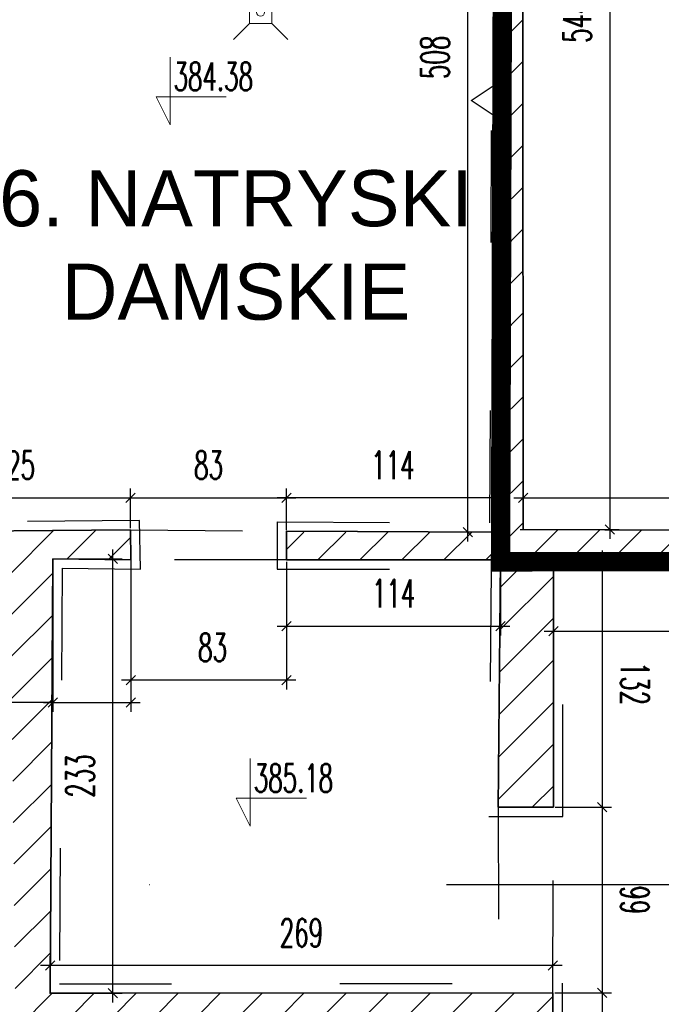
# Model space of a CAD drawing. Header units: millimetres. Extents: x 19887 to 192597, y -14203 to 39042.
# Tile 128 of 256: x 41244 to 41738, y -9358 to -8599. Entities that reach past the tile are written whole.
import ezdxf

# ---------------------------------------------------------------- set-up
doc = ezdxf.new("R2010")
doc.units = ezdxf.units.MM
for name, pattern in [('ACAD_ISO03W100', [30, 12, -18]), ('CONTINOUS', [0]), ('DASHED2', [9.525, 6.35, -3.175]), ('KRESKAKROPKA', [25.4, 12.7, -6.35, 0, -6.35])]:
    doc.linetypes.add(name, pattern=pattern)
doc.layers.get('Defpoints').update_dxf_attribs({"color": 4})
for name, color, linetype in [('A_DBA-RAMKI', 6, 'Continuous'), ('A_DBA_WPUSTY SAN', 150, 'Continuous'), ('Basen_rzut_poziom_1_widok', 252, 'Continuous'), ('Osie przekroj', 252, 'Continuous'), ('Sufit podwieszany', 252, 'Continuous'), ('Wymiarowanie', 3, 'Continuous'), ('Wypełnienie', 252, 'Continuous')]:
    doc.layers.add(name, color=color, linetype=linetype)
for name, color, linetype, lineweight in [('A_DBA_URZADZENIA SANITARNE', 5, 'Continuous', 25), ('Basen_rzut_poziom_1_obrys', 252, 'Continuous', 35), ('koty wysokościowe', 252, 'Continuous', 0)]:
    doc.layers.add(name, color=color, linetype=linetype, lineweight=lineweight)
doc.styles.add('ARIAL', font='arial.ttf')
doc.styles.add('ROMANS', font='romans.shx', dxfattribs={"width": 0.6})
doc.styles.get("Standard").update_dxf_attribs({"font": 'arial.ttf'})
doc.dimstyles.new('000001FB70622F18', dxfattribs={"dimtxt": 20, "dimasz": 5, "dimexe": 5, "dimexo": 1, "dimgap": 20, "dimtad": 1, "dimtoh": 1, "dimdec": 0, "dimtxsty": 'Standard', "dimblk": 'OBLIQUE', "dimcen": 0, "dimdle": 5, "dimclrd": 252, "dimclre": 252, "dimclrt": 252, "dimadec": 0, "dimazin": 0, "dimtfac": 1, "dimtdec": 0, "dimtmove": 0, "dimatfit": 3, "dimldrblk": 'OBLIQUE', "dimfxl": 150, "dimfxlon": 1, "dimlwd": 25, "dimlwe": 25, "dimarcsym": 1})
pattern_1 = [(45, (3252.028, -2175.285), (-11.22532, 11.22532), [])]

# ---------------------------------------------------------------- blocks, each defined once
blk = doc.blocks.new('_Oblique')
at = {"color": 0, "linetype": 'ByBlock', "lineweight": -2}
blk.add_line((-0.5, -0.5), (0.5, 0.5), dxfattribs=at)
blk = doc.blocks.new('*D633')
at = {"layer": 'Defpoints', "color": 0}
for p in [(3756.04, -3077.15), (4422.19, -3077.15), (4422.19, -3115.23)]:
    blk.add_point(p, dxfattribs=at)
at = {"layer": 'Wymiarowanie', "color": 252, "linetype": 'Continuous', "lineweight": 25}
for p, q in [((3756.04, -3078.15), (3756.04, -3120.23)), ((4422.19, -3078.15), (4422.19, -3120.23)), ((3751.04, -3115.23), (4427.19, -3115.23))]:
    blk.add_line(p, q, dxfattribs=at)
at = {"layer": 'Wymiarowanie', "color": 252, "linetype": 'ByBlock', "lineweight": 25, "xscale": 5, "yscale": 5, "zscale": 5, "rotation": 180}
blk.add_blockref('_Oblique', (3756.04, -3115.23), dxfattribs=at)
at = {"layer": 'Wymiarowanie', "color": 252, "linetype": 'ByBlock', "lineweight": 25, "xscale": 5, "yscale": 5, "zscale": 5}
blk.add_blockref('_Oblique', (4422.19, -3115.23), dxfattribs=at)
at = {"layer": 'Wymiarowanie', "color": 252, "insert": (4089.12, -3097.73), "char_height": 15, "attachment_point": 5, "style": 'ROMANS'}
blk.add_mtext('666', dxfattribs=at)
blk = doc.blocks.new('*D602')
at = {"layer": 'Defpoints', "color": 0}
for p in [(3488.31, -3076.48), (3530.1, -3075.75), (3530.1, -3153.41)]:
    blk.add_point(p, dxfattribs=at)
at = {"layer": 'Wymiarowanie', "color": 252, "linetype": 'Continuous', "lineweight": 25}
for p, q in [((3488.31, -3077.48), (3488.31, -3158.41)), ((3530.1, -3076.75), (3530.1, -3158.41)), ((3488.31, -3153.41), (3218.21, -3153.41)), ((3483.31, -3153.41), (3535.1, -3153.41))]:
    blk.add_line(p, q, dxfattribs=at)
at = {"layer": 'Wymiarowanie', "color": 252, "linetype": 'ByBlock', "lineweight": 25, "xscale": 5, "yscale": 5, "zscale": 5, "rotation": 180}
blk.add_blockref('_Oblique', (3488.31, -3153.41), dxfattribs=at)
at = {"layer": 'Wymiarowanie', "color": 252, "linetype": 'ByBlock', "lineweight": 25, "xscale": 5, "yscale": 5, "zscale": 5}
blk.add_blockref('_Oblique', (3530.1, -3153.41), dxfattribs=at)
at = {"layer": 'Wymiarowanie', "color": 252, "insert": (3235.5, -3135.91), "char_height": 15, "attachment_point": 5, "style": 'ROMANS'}
blk.add_mtext('42', dxfattribs=at)
blk = doc.blocks.new('*D626')
at = {"layer": 'Defpoints', "color": 0}
for p in [(3613.33, -3077.15), (3727.79, -3077.15), (3727.79, -3112.64)]:
    blk.add_point(p, dxfattribs=at)
at = {"layer": 'Wymiarowanie', "color": 252, "linetype": 'Continuous', "lineweight": 25}
for p, q in [((3613.33, -3078.15), (3613.33, -3117.64)), ((3727.79, -3078.15), (3727.79, -3117.64)), ((3608.33, -3112.64), (3732.79, -3112.64))]:
    blk.add_line(p, q, dxfattribs=at)
at = {"layer": 'Wymiarowanie', "color": 252, "linetype": 'ByBlock', "lineweight": 25, "xscale": 5, "yscale": 5, "zscale": 5, "rotation": 180}
blk.add_blockref('_Oblique', (3613.33, -3112.64), dxfattribs=at)
at = {"layer": 'Wymiarowanie', "color": 252, "linetype": 'ByBlock', "lineweight": 25, "xscale": 5, "yscale": 5, "zscale": 5}
blk.add_blockref('_Oblique', (3727.79, -3112.64), dxfattribs=at)
at = {"layer": 'Wymiarowanie', "color": 252, "insert": (3670.56, -3095.14), "char_height": 15, "attachment_point": 5, "style": 'ROMANS'}
blk.add_mtext('114', dxfattribs=at)
blk = doc.blocks.new('*D613')
at = {"layer": 'Defpoints', "color": 0}
for p in [(3530.1, -3075.75), (3613.33, -3077.15), (3530.1, -3141.54)]:
    blk.add_point(p, dxfattribs=at)
at = {"layer": 'Wymiarowanie', "color": 252, "linetype": 'Continuous', "lineweight": 25}
for p, q in [((3530.1, -3076.75), (3530.1, -3146.54)), ((3613.33, -3078.15), (3613.33, -3146.54)), ((3618.33, -3141.54), (3525.1, -3141.54))]:
    blk.add_line(p, q, dxfattribs=at)
at = {"layer": 'Wymiarowanie', "color": 252, "linetype": 'ByBlock', "lineweight": 25, "xscale": 5, "yscale": 5, "zscale": 5, "rotation": 180}
blk.add_blockref('_Oblique', (3530.1, -3141.54), dxfattribs=at)
at = {"layer": 'Wymiarowanie', "color": 252, "linetype": 'ByBlock', "lineweight": 25, "xscale": 5, "yscale": 5, "zscale": 5}
blk.add_blockref('_Oblique', (3613.33, -3141.54), dxfattribs=at)
at = {"layer": 'Wymiarowanie', "color": 252, "insert": (3573.74, -3124.04), "char_height": 15, "attachment_point": 5, "style": 'ROMANS'}
blk.add_mtext('83', dxfattribs=at)
blk = doc.blocks.new('*D593')
at = {"layer": 'Defpoints', "color": 0}
for p in [(3529.84, -3043.96), (3529.84, -3061.07), (3404.67, -3062.06)]:
    blk.add_point(p, dxfattribs=at)
at = {"layer": 'Wymiarowanie', "color": 252, "linetype": 'Continuous', "lineweight": 25}
for p, q in [((3404.67, -3061.06), (3404.67, -3038.96)), ((3529.84, -3060.07), (3529.84, -3038.96)), ((3399.67, -3043.96), (3534.84, -3043.96))]:
    blk.add_line(p, q, dxfattribs=at)
at = {"layer": 'Wymiarowanie', "color": 252, "linetype": 'ByBlock', "lineweight": 25, "xscale": 5, "yscale": 5, "zscale": 5, "rotation": 180}
blk.add_blockref('_Oblique', (3404.67, -3043.96), dxfattribs=at)
at = {"layer": 'Wymiarowanie', "color": 252, "linetype": 'ByBlock', "lineweight": 25, "xscale": 5, "yscale": 5, "zscale": 5}
blk.add_blockref('_Oblique', (3529.84, -3043.96), dxfattribs=at)
at = {"layer": 'Wymiarowanie', "color": 252, "insert": (3467.26, -3026.46), "char_height": 15, "attachment_point": 5, "style": 'ROMANS'}
blk.add_mtext('125', dxfattribs=at)
blk = doc.blocks.new('*D793')
at = {"layer": 'Defpoints', "color": 0}
for p in [(3613.33, -3043.96), (3529.84, -3061.07), (3613.33, -3061.79)]:
    blk.add_point(p, dxfattribs=at)
at = {"layer": 'Wymiarowanie', "color": 252, "linetype": 'Continuous', "lineweight": 25}
for p, q in [((3529.84, -3060.07), (3529.84, -3038.96)), ((3613.33, -3060.79), (3613.33, -3038.96)), ((3524.84, -3043.96), (3618.33, -3043.96))]:
    blk.add_line(p, q, dxfattribs=at)
at = {"layer": 'Wymiarowanie', "color": 252, "linetype": 'ByBlock', "lineweight": 25, "xscale": 5, "yscale": 5, "zscale": 5, "rotation": 180}
blk.add_blockref('_Oblique', (3529.84, -3043.96), dxfattribs=at)
at = {"layer": 'Wymiarowanie', "color": 252, "linetype": 'ByBlock', "lineweight": 25, "xscale": 5, "yscale": 5, "zscale": 5}
blk.add_blockref('_Oblique', (3613.33, -3043.96), dxfattribs=at)
at = {"layer": 'Wymiarowanie', "color": 252, "insert": (3571.59, -3026.46), "char_height": 15, "attachment_point": 5, "style": 'ROMANS'}
blk.add_mtext('83', dxfattribs=at)
blk = doc.blocks.new('*D630')
at = {"layer": 'Defpoints', "color": 0}
for p in [(3613.33, -3043.96), (3613.33, -3062.26), (3727.03, -3062.26)]:
    blk.add_point(p, dxfattribs=at)
at = {"layer": 'Wymiarowanie', "color": 252, "linetype": 'Continuous', "lineweight": 25}
for p, q in [((3613.33, -3061.26), (3613.33, -3038.96)), ((3727.03, -3061.26), (3727.03, -3038.96)), ((3732.03, -3043.96), (3608.33, -3043.96))]:
    blk.add_line(p, q, dxfattribs=at)
at = {"layer": 'Wymiarowanie', "color": 252, "linetype": 'ByBlock', "lineweight": 25, "xscale": 5, "yscale": 5, "zscale": 5, "rotation": 180}
blk.add_blockref('_Oblique', (3613.33, -3043.96), dxfattribs=at)
at = {"layer": 'Wymiarowanie', "color": 252, "linetype": 'ByBlock', "lineweight": 25, "xscale": 5, "yscale": 5, "zscale": 5}
blk.add_blockref('_Oblique', (3727.03, -3043.96), dxfattribs=at)
at = {"layer": 'Wymiarowanie', "color": 252, "insert": (3670.18, -3026.46), "char_height": 15, "attachment_point": 5, "style": 'ROMANS'}
blk.add_mtext('114', dxfattribs=at)
blk = doc.blocks.new('*D596')
at = {"layer": 'Defpoints', "color": 0}
for p in [(3710.23, -2553.99), (3729.42, -2553.99), (3727.03, -3062.26)]:
    blk.add_point(p, dxfattribs=at)
at = {"layer": 'Wymiarowanie', "color": 252, "linetype": 'Continuous', "lineweight": 25}
for p, q in [((3710.23, -3067.26), (3710.23, -2548.99)), ((3728.42, -2553.99), (3705.23, -2553.99)), ((3726.03, -3062.26), (3705.23, -3062.26))]:
    blk.add_line(p, q, dxfattribs=at)
at = {"layer": 'Wymiarowanie', "color": 252, "linetype": 'ByBlock', "lineweight": 25, "xscale": 5, "yscale": 5, "zscale": 5}
for p, rotation in [((3710.23, -2553.99), 90), ((3710.23, -3062.26), 270)]:
    blk.add_blockref('_Oblique', p, dxfattribs=dict(at, rotation=rotation))
at = {"layer": 'Wymiarowanie', "color": 252, "insert": (3692.73, -2808.12), "char_height": 15, "attachment_point": 5, "rotation": 90, "style": 'ROMANS'}
blk.add_mtext('508', dxfattribs=at)
blk = doc.blocks.new('*D638')
at = {"layer": 'Defpoints', "color": 0}
for p in [(3739.47, -2516.77), (3737.22, -3060.81), (3786.3, -3060.81)]:
    blk.add_point(p, dxfattribs=at)
at = {"layer": 'Wymiarowanie', "color": 252, "linetype": 'Continuous', "lineweight": 25}
for p, q in [((3786.3, -2511.77), (3786.3, -3065.81)), ((3740.47, -2516.77), (3791.3, -2516.77)), ((3738.22, -3060.81), (3791.3, -3060.81))]:
    blk.add_line(p, q, dxfattribs=at)
at = {"layer": 'Wymiarowanie', "color": 252, "linetype": 'ByBlock', "lineweight": 25, "xscale": 5, "yscale": 5, "zscale": 5}
for p, rotation in [((3786.3, -2516.77), 90), ((3786.3, -3060.81), 270)]:
    blk.add_blockref('_Oblique', p, dxfattribs=dict(at, rotation=rotation))
at = {"layer": 'Wymiarowanie', "color": 252, "insert": (3768.8, -2788.79), "char_height": 15, "attachment_point": 5, "rotation": 90, "style": 'ROMANS'}
blk.add_mtext('544', dxfattribs=at)
blk = doc.blocks.new('*D794')
at = {"layer": 'Defpoints', "color": 0}
for p in [(4438.49, -3043.96), (3739.86, -3060.82), (4438.49, -3060.82)]:
    blk.add_point(p, dxfattribs=at)
at = {"layer": 'Wymiarowanie', "color": 252, "linetype": 'Continuous', "lineweight": 25}
for p, q in [((3739.86, -3059.82), (3739.86, -3038.96)), ((4438.49, -3059.82), (4438.49, -3038.96)), ((3734.86, -3043.96), (4443.49, -3043.96))]:
    blk.add_line(p, q, dxfattribs=at)
at = {"layer": 'Wymiarowanie', "color": 252, "linetype": 'ByBlock', "lineweight": 25, "xscale": 5, "yscale": 5, "zscale": 5, "rotation": 180}
blk.add_blockref('_Oblique', (3739.86, -3043.96), dxfattribs=at)
at = {"layer": 'Wymiarowanie', "color": 252, "linetype": 'ByBlock', "lineweight": 25, "xscale": 5, "yscale": 5, "zscale": 5}
blk.add_blockref('_Oblique', (4438.49, -3043.96), dxfattribs=at)
at = {"layer": 'Wymiarowanie', "color": 252, "insert": (4089.18, -3026.46), "char_height": 15, "attachment_point": 5, "style": 'ROMANS'}
blk.add_mtext('699', dxfattribs=at)
blk = doc.blocks.new('*D812')
at = {"layer": 'Defpoints', "color": 0}
for p in [(3756.04, -3077.15), (3756.04, -3209.47), (3782.17, -3209.47)]:
    blk.add_point(p, dxfattribs=at)
at = {"layer": 'Wymiarowanie', "color": 252, "linetype": 'Continuous', "lineweight": 25}
for p, q in [((3782.17, -3072.15), (3782.17, -3214.47)), ((3757.04, -3077.15), (3787.17, -3077.15)), ((3757.04, -3209.47), (3787.17, -3209.47))]:
    blk.add_line(p, q, dxfattribs=at)
at = {"layer": 'Wymiarowanie', "color": 252, "linetype": 'ByBlock', "lineweight": 25, "xscale": 5, "yscale": 5, "zscale": 5}
for p, rotation in [((3782.17, -3077.15), 90), ((3782.17, -3209.47), 270)]:
    blk.add_blockref('_Oblique', p, dxfattribs=dict(at, rotation=rotation))
at = {"layer": 'Wymiarowanie', "color": 252, "insert": (3799.67, -3143.31), "char_height": 15, "attachment_point": 5, "rotation": 270, "style": 'ROMANS'}
blk.add_mtext('132', dxfattribs=at)
blk = doc.blocks.new('*D813')
at = {"layer": 'Defpoints', "color": 0}
for p in [(3756.04, -3209.47), (3755.74, -3308.78), (3782.17, -3308.78)]:
    blk.add_point(p, dxfattribs=at)
at = {"layer": 'Wymiarowanie', "color": 252, "linetype": 'Continuous', "lineweight": 25}
for p, q in [((3757.04, -3209.47), (3787.17, -3209.47)), ((3782.17, -3204.47), (3782.17, -3313.78)), ((3756.74, -3308.78), (3787.17, -3308.78))]:
    blk.add_line(p, q, dxfattribs=at)
at = {"layer": 'Wymiarowanie', "color": 252, "linetype": 'ByBlock', "lineweight": 25, "xscale": 5, "yscale": 5, "zscale": 5}
for p, rotation in [((3782.17, -3209.47), 90), ((3782.17, -3308.78), 270)]:
    blk.add_blockref('_Oblique', p, dxfattribs=dict(at, rotation=rotation))
at = {"layer": 'Wymiarowanie', "color": 252, "insert": (3799.67, -3259.12), "char_height": 15, "attachment_point": 5, "rotation": 270, "style": 'ROMANS'}
blk.add_mtext('99', dxfattribs=at)
blk = doc.blocks.new('*D810')
at = {"layer": 'Defpoints', "color": 0}
for p in [(3755.74, -3308.78), (3753.7, -3966.93), (3782.17, -3966.93)]:
    blk.add_point(p, dxfattribs=at)
at = {"layer": 'Wymiarowanie', "color": 252, "linetype": 'Continuous', "lineweight": 25}
for p, q in [((3782.17, -3303.78), (3782.17, -3971.93)), ((3756.74, -3308.78), (3787.17, -3308.78)), ((3754.7, -3966.93), (3787.17, -3966.93))]:
    blk.add_line(p, q, dxfattribs=at)
at = {"layer": 'Wymiarowanie', "color": 252, "linetype": 'ByBlock', "lineweight": 25, "xscale": 5, "yscale": 5, "zscale": 5}
for p, rotation in [((3782.17, -3308.78), 90.00000000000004), ((3782.17, -3966.93), 270.0000000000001)]:
    blk.add_blockref('_Oblique', p, dxfattribs=dict(at, rotation=rotation))
at = {"layer": 'Wymiarowanie', "color": 252, "insert": (3799.67, -3637.85), "char_height": 15, "attachment_point": 5, "rotation": 270, "style": 'ROMANS'}
blk.add_mtext('658', dxfattribs=at)
blk = doc.blocks.new('*D649')
at = {"layer": 'Defpoints', "color": 0}
for p in [(3486.81, -3294.19), (3486.81, -3309.09), (3755.74, -3308.78)]:
    blk.add_point(p, dxfattribs=at)
at = {"layer": 'Wymiarowanie', "color": 252, "linetype": 'Continuous', "lineweight": 25}
for p, q in [((3486.81, -3308.09), (3486.81, -3289.19)), ((3755.74, -3307.78), (3755.74, -3289.19)), ((3760.74, -3294.19), (3481.81, -3294.19))]:
    blk.add_line(p, q, dxfattribs=at)
at = {"layer": 'Wymiarowanie', "color": 252, "linetype": 'ByBlock', "lineweight": 25, "xscale": 5, "yscale": 5, "zscale": 5, "rotation": 180}
blk.add_blockref('_Oblique', (3486.81, -3294.19), dxfattribs=at)
at = {"layer": 'Wymiarowanie', "color": 252, "linetype": 'ByBlock', "lineweight": 25, "xscale": 5, "yscale": 5, "zscale": 5}
blk.add_blockref('_Oblique', (3755.74, -3294.19), dxfattribs=at)
at = {"layer": 'Wymiarowanie', "color": 252, "insert": (3621.28, -3276.69), "char_height": 15, "attachment_point": 5, "style": 'ROMANS'}
blk.add_mtext('269', dxfattribs=at)
blk = doc.blocks.new('*D650')
at = {"layer": 'Defpoints', "color": 0}
for p in [(3488.31, -3076.48), (3520.4, -3076.48), (3486.81, -3309.09)]:
    blk.add_point(p, dxfattribs=at)
at = {"layer": 'Wymiarowanie', "color": 252, "linetype": 'Continuous', "lineweight": 25}
for p, q in [((3520.4, -3314.09), (3520.4, -3071.48)), ((3489.31, -3076.48), (3525.4, -3076.48)), ((3487.81, -3309.09), (3525.4, -3309.09))]:
    blk.add_line(p, q, dxfattribs=at)
at = {"layer": 'Wymiarowanie', "color": 252, "linetype": 'ByBlock', "lineweight": 25, "xscale": 5, "yscale": 5, "zscale": 5}
for p, rotation in [((3520.4, -3076.48), 90), ((3520.4, -3309.09), 270)]:
    blk.add_blockref('_Oblique', p, dxfattribs=dict(at, rotation=rotation))
at = {"layer": 'Wymiarowanie', "color": 252, "insert": (3502.9, -3192.79), "char_height": 15, "attachment_point": 5, "rotation": 90, "style": 'ROMANS'}
blk.add_mtext('233', dxfattribs=at)
blk = doc.blocks.new('wpust_podl')
at = {"layer": 'A_DBA_WPUSTY SAN', "lineweight": 9}
for p, q in [((-17, 17), (-7, 7)), ((7, 7), (17, 17)), ((-7, -7), (-7, 7)), ((-7, 7), (7, 7)), ((7, 7), (7, -7)), ((-17, -17), (-7, -7)), ((7, -7), (-7, -7)), ((7, -7), (17, -17))]:
    blk.add_line(p, q, dxfattribs=at)
at = {"layer": 'A_DBA_WPUSTY SAN', "linetype": 'CONTINOUS', "lineweight": 9}
blk.add_circle((0, 0), 2.5, dxfattribs=at)
blk = doc.blocks.new('G$CF5E15B28')
at = {"layer": 'Wypełnienie'}
h = blk.add_hatch(dxfattribs=at)
h.set_pattern_fill('ANSI31', color=253, scale=5, angle=90)
h.set_pattern_definition(pattern_1)
h.paths.add_polyline_path([(3756.04, -3077.15), (4422.19, -3077.15), (4422.19, -3224.61), (4439.06, -3224.61), (4438.48, -3063.71), (3739.86, -3060.82), (3739.47, -2516.77), (3385.09, -2193.98), (3359.13, -2222.48), (3553.05, -2396.97), (3467.33, -2490.78), (3467.33, -2520.21), (3483.73, -2520.21), (3483.73, -2497.42), (3563.08, -2407.02), (3729.42, -2553.99), (3727.03, -3062.26), (3613.33, -3062.26), (3613.33, -3077.15), (3727.79, -3077.15), (3726.59, -3209.47), (3756.04, -3209.47)])
h = blk.add_hatch(dxfattribs=at)
h.set_pattern_fill('ANSI31', color=253, scale=5, angle=90)
h.set_pattern_definition(pattern_1)
h.paths.add_polyline_path([(3578.23, -4396.67), (3543.23, -4397.09), (3539.56, -4291.27), (3541.88, -4206.88), (3527.42, -4206.75), (3528.25, -4396.96), (3232.09, -4395.8), (3232.32, -4313.58), (3217.85, -4313.55), (3217.52, -4395.93), (3211.15, -4395.93), (3211.15, -4415.44), (3207.56, -4415.44), (3207.56, -4424.63), (3581.09, -4425.12), (3581.09, -4415.71), (3578.23, -4415.71)])
h.paths.add_polyline_path([(3755.74, -3308.78), (3486.81, -3309.09), (3488.31, -3076.48), (3530.12, -3077.03), (3529.84, -3061.07), (3404.67, -3062.06), (3406.92, -2818.27), (3390.85, -2818.27), (3390.51, -3061.83), (3098.96, -3060.48), (3100.57, -2981.54), (3087.74, -2981.54), (3087.74, -2976.28), (3080.96, -2976.28), (3082.84, -3546.23), (3092.74, -3546.23), (3092.73, -3546.27), (3099.02, -3546.27), (3099.03, -3494.67), (3138.22, -3494.67), (3138.22, -3483.22), (3134.86, -3483.22), (3134.86, -3480.28), (3095.73, -3481.41), (3099.77, -3076.57), (3465.46, -3072.29), (3470.12, -3478.5), (3234.09, -3479.83), (3234.09, -3492.44), (3512.85, -3494.02), (3512.85, -3484.53), (3509.73, -3484.53), (3509.73, -3479.01), (3487.47, -3479.08), (3486.81, -3320.9), (3728.23, -3320.9), (3728.23, -3480.27), (3598.83, -3479.64), (3598.83, -3484.04), (3595.43, -3484.04), (3595.43, -3494.33), (3728.23, -3494.33), (3726.05, -3795.82), (3195.5, -3795.34), (3195.94, -3813.22), (3192.81, -3813.07), (3192.81, -3822.54), (3219.72, -3822.54), (3218.25, -4206.75), (3527.42, -4206.75), (3541.88, -4206.88), (3752.62, -4206.88), (3752.62, -4067.55), (3724.23, -4067.55), (3724.23, -4192.53), (3232.83, -4191.41), (3234.22, -3808.84), (3686.94, -3809.36), (3686.94, -3833.52), (3726.31, -3832.15), (3726.31, -3936.3), (3696.68, -3936.3), (3696.68, -3960.88), (3724.51, -3960.88), (3724.51, -3966.93), (3753.7, -3966.93), (3755.09, -3709.46)])
at = {"layer": 'Basen_rzut_poziom_1_obrys', "color": 253, "elevation": 0}
for points in [[(3080.9, -1914.79), (3739.47, -2516.77), (3739.86, -3060.82)], [(3613.33, -3061.79), (3727.03, -3062.26), (3729.42, -2553.99)], [(3488.31, -3076.48), (3530.12, -3077.03), (3529.84, -3061.07), (3404.67, -3062.06), (3406.92, -2818.27), (3390.85, -2818.27), (3390.51, -3061.83), (3098.96, -3060.48), (3100.57, -2981.54), (3087.74, -2981.54), (3087.74, -2976.28)], [(3613.33, -3061.79), (3613.33, -3077.15), (3727.79, -3077.15), (3726.59, -3209.47), (3756.04, -3209.47), (3756.04, -3077.15)], [(3739.86, -3060.82), (4438.48, -3063.71), (4439.06, -3224.61)], [(3488.31, -3076.48), (3486.81, -3309.09), (3755.74, -3308.78), (3756.48, -3451.98)], [(3756.04, -3077.15), (4422.19, -3077.15)]]:
    blk.add_lwpolyline(points, dxfattribs=at)
at = {"layer": 'Basen_rzut_poziom_1_widok', "color": 253, "linetype": 'ACAD_ISO03W100', "ltscale": 5, "elevation": 0}
for points in [[(3529.84, -3061.07), (3613.33, -3061.79)], [(3613.33, -3077.15), (3530.12, -3077.03)], [(3726.59, -3209.47), (3726.71, -3308.81)], [(3755.74, -3308.78), (3756.04, -3209.47)]]:
    blk.add_lwpolyline(points, dxfattribs=at)
at = {"layer": 'koty wysokościowe', "color": 253, "elevation": 0}
for points in [[(3551.03, -2807.95), (3551.03, -2844.18)], [(3543.53, -2829.18), (3551.03, -2829.18)], [(3551.03, -2844.18), (3543.53, -2829.18)], [(3551.03, -2829.18), (3581.03, -2829.18)], [(3593.92, -3183.46), (3593.92, -3219.69)], [(3586.42, -3204.69), (3593.92, -3204.69)], [(3593.92, -3219.69), (3586.42, -3204.69)], [(3593.92, -3204.69), (3623.92, -3204.69)]]:
    blk.add_lwpolyline(points, dxfattribs=at)
at = {"layer": 'Osie przekroj', "color": 253, "linetype": 'KRESKAKROPKA', "ltscale": 25, "elevation": 0}
blk.add_lwpolyline([(-1381.69, -3250.83), (4673.83, -3250.83)], dxfattribs=at)
at = {"layer": 'Sufit podwieszany', "color": 253, "linetype": 'ACAD_ISO03W100', "ltscale": 5, "elevation": 0}
for points in [[(3608.33, -3056.77), (3722.05, -3057.24), (3724.42, -2553.97)], [(3493.28, -3081.48), (3535.21, -3082.1), (3534.75, -3056.03), (3409.72, -3057.02), (3411.96, -2813.27), (3385.86, -2813.27), (3385.52, -3056.81), (3104.95, -3055.51), (3105.61, -2976.54), (3092.74, -2976.54), (3092.74, -2976.28)], [(3608.33, -3056.77), (3608.33, -3082.15), (3722.75, -3082.15), (3721.55, -3214.47), (3761.04, -3214.47), (3761.04, -3082.15)], [(3493.28, -3081.48), (3491.84, -3304.09), (3760.72, -3303.77), (3761.48, -3451.96)], [(3761.04, -3082.15), (4417.23, -3082.15)]]:
    blk.add_lwpolyline(points, dxfattribs=at)
at = {"layer": 'koty wysokościowe', "color": 253, "char_height": 15, "width": 21553.2844, "attachment_point": 1, "style": 'ROMANS'}
for s, insert in [('384.38', (3552.92, -2810.86, 0)), ('385.18', (3595.81, -3186.37, 0))]:
    blk.add_mtext(s, dxfattribs=dict(at, insert=insert))
at = {"layer": 'Wymiarowanie', "color": 253}
for base, p1, p2, angle, override, picture, middle in [((3786.3, -3060.81, 0), (3739.47, -2516.77, 0), (3737.22, -3060.81, 0), 90, {"dimtxt": 15, "dimgap": 10, "dimtxsty": 'ROMANS'}, '*D638', (3768.8, -2788.79, 0)), ((3710.23, -2553.99, 0), (3727.03, -3062.26, 0), (3729.42, -2553.99, 0), 90, {"dimtxt": 15, "dimgap": 10, "dimtxsty": 'ROMANS'}, '*D596', (3692.73, -2808.12, 0)), ((3529.84, -3043.96, 0), (3404.67, -3062.06, 0), (3529.84, -3061.07, 0), 0, {"dimtxt": 15, "dimgap": 10, "dimtxsty": 'ROMANS'}, '*D593', (3467.26, -3026.46, 0)), ((3613.33, -3043.96, 0), (3529.84, -3061.07, 0), (3613.33, -3061.79, 0), 0, {"dimtxt": 15, "dimgap": 10, "dimtxsty": 'ROMANS'}, '*D793', (3571.59, -3026.46, 0)), ((3613.33, -3043.96, 0), (3727.03, -3062.26, 0), (3613.33, -3062.26, 0), 0, {"dimtxt": 15, "dimgap": 10, "dimtxsty": 'ROMANS'}, '*D630', (3670.18, -3026.46, 0)), ((4438.49, -3043.96, 0), (3739.86, -3060.82, 0), (4438.49, -3060.82, 0), 0, {"dimtxt": 15, "dimgap": 10, "dimtxsty": 'ROMANS'}, '*D794', (4089.18, -3026.46, 0)), ((3520.4, -3076.48, 0), (3486.81, -3309.09, 0), (3488.31, -3076.48, 0), 90, {"dimtxt": 15, "dimgap": 10, "dimtxsty": 'ROMANS'}, '*D650', (3502.9, -3192.79, 0)), ((3782.17, -3209.47, 0), (3756.04, -3077.15, 0), (3756.04, -3209.47, 0), 90, {"dimtxt": 15, "dimgap": 10, "dimtad": 2, "dimtxsty": 'ROMANS'}, '*D812', (3799.67, -3143.31, 0)), ((3727.79, -3112.64, 0), (3613.33, -3077.15, 0), (3727.79, -3077.15, 0), 0, {"dimtxt": 15, "dimgap": 10, "dimtxsty": 'ROMANS'}, '*D626', (3670.56, -3095.14, 0)), ((4422.19, -3115.23, 0), (3756.04, -3077.15, 0), (4422.19, -3077.15, 0), 0, {"dimtxt": 15, "dimgap": 10, "dimtxsty": 'ROMANS'}, '*D633', (4089.12, -3097.73, 0)), ((3782.17, -3308.78, 0), (3756.04, -3209.47, 0), (3755.74, -3308.78, 0), 90, {"dimtxt": 15, "dimgap": 10, "dimtad": 2, "dimtxsty": 'ROMANS', "dimtmove": 1}, '*D813', (3799.67, -3259.12, 0)), ((3486.81, -3294.19, 0), (3755.74, -3308.78, 0), (3486.81, -3309.09, 0), 0, {"dimtxt": 15, "dimgap": 10, "dimtxsty": 'ROMANS'}, '*D649', (3621.28, -3276.69, 0)), ((3782.17, -3966.93, 0), (3755.74, -3308.78, 0), (3753.7, -3966.93, 0), 90, {"dimtxt": 15, "dimgap": 10, "dimtad": 2, "dimtxsty": 'ROMANS', "dimtmove": 1}, '*D810', (3799.67, -3637.85, 0))]:
    dim = blk.add_linear_dim(base=base, p1=p1, p2=p2, angle=angle, dimstyle='000001FB70622F18', override=override, dxfattribs=at)
    dim.commit()
    dim.dimension.update_dxf_attribs({"geometry": picture, "text_midpoint": middle})
for base, p1, picture, middle in [((3530.1, -3153.41, 0), (3488.31, -3076.48, 0), '*D602', (3235.5, -3153.41, 0)), ((3530.1, -3141.54, 0), (3613.33, -3077.15, 0), '*D613', (3573.74, -3141.54, 0))]:
    dim = blk.add_linear_dim(base=base, p1=p1, p2=(3530.1, -3075.75, 0), angle=0, dimstyle='000001FB70622F18', override={"dimtxt": 15, "dimgap": 10, "dimtxsty": 'ROMANS'}, dxfattribs=at)
    dim.commit()
    dim.dimension.update_dxf_attribs({"geometry": picture, "text_midpoint": middle, "dimtype": 160})

msp = doc.modelspace()

# ---------------------------------------------------------------- linework, layer by layer
at = {"layer": 'A_DBA-RAMKI', "color": 210, "linetype": 'DASHED2', "ltscale": 10, "const_width": 15, "elevation": 0}
msp.add_lwpolyline([(40822.3, -7548.29), (40728.42, -7647.76), (40955.38, -7882.37), (41041.79, -7789.77), (41061.54, -7809.48), (41082.46, -7786.22), (41616.64, -8262.52), (41614.3, -9017.3), (42614.23, -9015.86), (42608.62, -10444.03), (41976.14, -10433.55), (41972.33, -10921.58), (41608.04, -10919.79), (41602.09, -11263.88)], dxfattribs=at)
at = {"layer": 'A_DBA_URZADZENIA SANITARNE', "color": 4, "elevation": 0}
msp.add_lwpolyline([(41613.19, -8676.24), (41591.59, -8661.84), (41613.19, -8647.44), (41613.19, -8676.24)], dxfattribs=at)

# ---------------------------------------------------------------- block references
at = {"xscale": 1.44, "yscale": 1.44, "zscale": 1.44}
msp.add_blockref('G$CF5E15B28', (36246.28, -4584.77, 0), dxfattribs=at)
at = {"layer": 'A_DBA_WPUSTY SAN', "xscale": 1.234285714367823, "yscale": 1.234285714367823, "zscale": 1.234285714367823, "rotation": 90}
msp.add_blockref('wpust_podl', (41429.47, -8593.72, 0), dxfattribs=at)

# ---------------------------------------------------------------- texts
at = {"layer": 'A_DBA-RAMKI', "color": 3, "ltscale": 60, "insert": (41408.46, -8773.37, 0), "char_height": 43.2, "width": 1545.592, "attachment_point": 5, "style": 'ARIAL'}
msp.add_mtext('6. NATRYSKI\\PDAMSKIE', dxfattribs=at)

doc.saveas('drawing.dxf')
